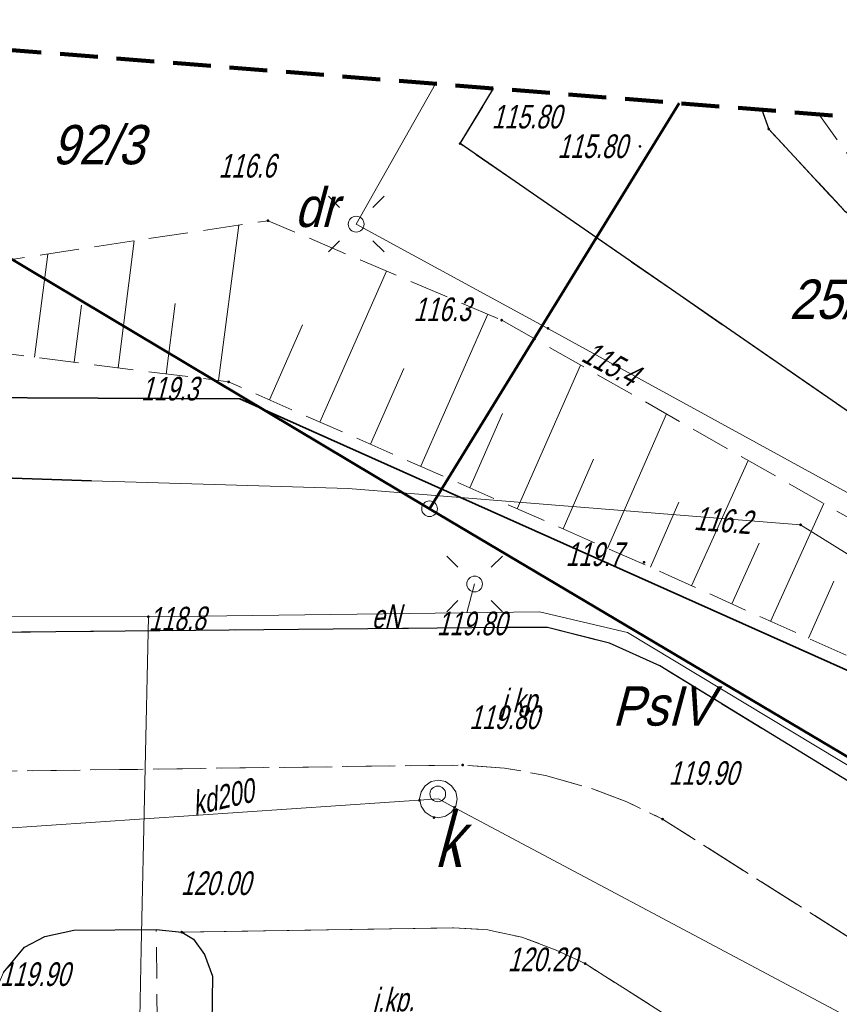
# Model space of a CAD drawing. Extents: x 7463256 to 7464485, y 5957341 to 5958260.
# Tile 112 of 256: x 7463674 to 7463700, y 5957566 to 5957597. Entities that reach past the tile are written whole.
import ezdxf

# ---------------------------------------------------------------- set-up
doc = ezdxf.new("R2010")
doc.units = 0
doc.header["$MEASUREMENT"] = 0
for name, pattern in [('1.5_0.5', [2, 1.5, -0.5]), ('218-500', [1, 0.5, -0.5]), ('4', [1.8, 1.2, -0.6]), ('l219_500', [0]), ('mz1.0_0.5', [1.5, 1, -0.5]), ('mz1.25_0.5', [1.75, 1.25, -0.5])]:
    doc.linetypes.add(name, pattern=pattern)
doc.layers.get('0').update_dxf_attribs({"color": 2, "linetype": 'CONTINUOUS', "lineweight": 5})
for name, color, linetype in [('000 Inne (niezydentyfikowane)', 7, 'CONTINUOUS'), ('202-Punkt graniczny stabilizowany trwale', 7, 'CONTINUOUS'), ('210-Oznaczenie użytku', 7, 'CONTINUOUS'), ('211-Nr działki', 7, 'CONTINUOUS'), ('217-Granica konturu klasyfikcyjnego', 7, 'CONTINUOUS'), ('218-Granica użytku', 7, 'CONTINUOUS'), ('219-Linia granicy', 7, 'CONTINUOUS'), ('chodnik (powierzchnia)', 7, 'CONTINUOUS'), ('jezdnia (powierzchnia)', 7, 'CONTINUOUS'), ('jezdnia (powierzchnia)-Atr17', 7, 'CONTINUOUS'), ('komora podziemna - przewód kanalizacyjny (powierzchnia)', 7, 'CONTINUOUS'), ('komora podziemna - przewód kanalizacyjny (powierzchnia)-Atr17', 7, 'CONTINUOUS'), ('krawężnik (linia)', 7, 'CONTINUOUS'), ('latarnia na słupie lub maszcie (punkt)', 7, 'CONTINUOUS'), ('Obszar opracowania', 7, 'CONTINUOUS'), ('ogrodzenie trwałe (linia)', 7, 'CONTINUOUS'), ('przewód elektroenergetyczny (linia)', 7, 'CONTINUOUS'), ('przewód elektroenergetyczny (linia)-Atr1', 7, 'CONTINUOUS'), ('przewód kanalizacyjny (linia)', 7, 'CONTINUOUS'), ('przewód kanalizacyjny (linia)-Atr1', 7, 'CONTINUOUS'), ('punkt o określonej wysokości (sieć elektroenergetyczna)', 7, 'CONTINUOUS'), ('punkt o określonej wysokości (sieć elektroenergetyczna)-Atr2', 7, 'CONTINUOUS'), ('punkt o określonej wysokości (sieć kanalizacyjna)', 7, 'CONTINUOUS'), ('punkt wysokościowy naturalny', 7, 'CONTINUOUS'), ('punkt wysokościowy naturalny-Atr2', 7, 'CONTINUOUS'), ('punkt wysokościowy sztuczny', 7, 'CONTINUOUS'), ('punkt wysokościowy sztuczny-Atr2', 7, 'CONTINUOUS'), ('rura ochronna - przewód elektroenergetyczny (linia)', 7, 'CONTINUOUS'), ('skarpa nieumocniona (powierzchnia)', 7, 'CONTINUOUS'), ('słup (punkt)', 7, 'CONTINUOUS'), ('właz okrągły - siec kanalizacyjna (punkt)', 7, 'CONTINUOUS')]:
    doc.layers.add(name, color=color, linetype=linetype)
doc.styles.get("Standard").update_dxf_attribs({"font": 'txt', "width": 0.75})
doc.linetypes.add('902-500', pattern='A,3.75,0,[1,ksztalty.shx,S=0.5,R=0,X=0,Y=0],3.75', length=7.5)

# ---------------------------------------------------------------- blocks, each defined once
blk = doc.blocks.new('PW01')
at = {"linetype": 'Continuous', "lineweight": 13}
h = blk.add_hatch(color=0, dxfattribs=at)
edge = h.paths.add_edge_path()
edge.add_arc((0, 0), 0.045, 0, 360)
blk = doc.blocks.new('PW02')
at = {"linetype": 'Continuous', "lineweight": 13}
h = blk.add_hatch(color=0, dxfattribs=at)
edge = h.paths.add_edge_path()
edge.add_arc((0, 0), 0.045, 0, 360)
blk = doc.blocks.new('SM04')
at = {"color": 0, "linetype": 'Continuous', "lineweight": 13}
blk.add_circle((0, 0), 0.25, dxfattribs=at)
blk = doc.blocks.new('SM011')
at = {"color": 0, "linetype": 'Continuous', "lineweight": 13}
for p, q in [((-0.53, 0.531), (-0.883, 0.884)), ((0.531, 0.531), (0.884, 0.884)), ((-0.53, -0.53), (-0.883, -0.883)), ((0.531, -0.53), (0.884, -0.883))]:
    blk.add_line(p, q, dxfattribs=at)
blk = doc.blocks.new('US22')
at = {"color": 0, "linetype": 'Continuous', "lineweight": 13}
blk.add_circle((0, 0), 0.25, dxfattribs=at)
blk = doc.blocks.new('202')
at = {"color": 0, "linetype": 'Continuous', "lineweight": 0}
blk.add_circle((0, 0), 0.25, dxfattribs=at)

msp = doc.modelspace()

# ---------------------------------------------------------------- linework, layer by layer
at = {"layer": '000 Inne (niezydentyfikowane)', "color": 7, "linetype": 'Continuous', "lineweight": 13}
for p, q in [((7463680.26, 5957585.93), (7463680.9, 5957590.87)), ((7463677.07, 5957586.34), (7463677.58, 5957590.37)), ((7463674.42, 5957586.68), (7463674.84, 5957589.95)), ((7463683.48, 5957584.61), (7463685.59, 5957589.41)), ((7463675.67, 5957586.52), (7463675.91, 5957588.33)), ((7463678.6, 5957586.14), (7463678.88, 5957588.38)), ((7463686.68, 5957583.21), (7463688.81, 5957588.04)), ((7463681.88, 5957585.32), (7463682.93, 5957587.7)), ((7463689.74, 5957581.86), (7463691.75, 5957586.42)), ((7463685.08, 5957583.91), (7463686.14, 5957586.32)), ((7463688.24, 5957582.52), (7463689.28, 5957584.88)), ((7463692.61, 5957580.6), (7463694.48, 5957584.87)), ((7463691.2, 5957581.22), (7463692.17, 5957583.43)), ((7463695.28, 5957579.41), (7463697.08, 5957583.39)), ((7463693.97, 5957580), (7463694.88, 5957582.07)), ((7463697.79, 5957578.28), (7463699.48, 5957582.03)), ((7463696.56, 5957578.84), (7463697.43, 5957580.77)), ((7463698.99, 5957577.75), (7463699.8, 5957579.56))]:
    msp.add_line(p, q, dxfattribs=at)
at = {"layer": '217-Granica konturu klasyfikcyjnego', "color": 3, "linetype": '1.5_0.5', "lineweight": 18, "flags": 128}
for points in [[(7463694.885, 5957594.743), (7463686.96, 5957581.86)], [(7463686.96, 5957581.86), (7463669.85, 5957592.08)]]:
    msp.add_lwpolyline(points, dxfattribs=at)
at = {"layer": '218-Granica użytku', "color": 3, "linetype": '218-500', "lineweight": 18, "flags": 128}
for points in [[(7463694.885, 5957594.743), (7463686.96, 5957581.86)], [(7463686.96, 5957581.86), (7463669.85, 5957592.08)]]:
    msp.add_lwpolyline(points, dxfattribs=at)
at = {"layer": '219-Linia granicy', "color": 3, "linetype": 'l219_500', "lineweight": 50, "flags": 128}
for points in [[(7463694.885, 5957594.743), (7463686.96, 5957581.86)], [(7463686.96, 5957581.86), (7463669.85, 5957592.08)], [(7463715.24, 5957565.07), (7463686.96, 5957581.86)]]:
    msp.add_lwpolyline(points, dxfattribs=at)
at = {"layer": 'chodnik (powierzchnia)', "color": 7, "linetype": 'mz1.0_0.5', "lineweight": 18, "flags": 128}
for points in [[(7463699.323, 5957594.39), (7463700.37, 5957592.93), (7463723.65, 5957576.64), (7463727.48, 5957575.52), (7463728.66, 5957575.7), (7463730.18, 5957576.2), (7463765.45, 5957634.01), (7463794.73, 5957681.9), (7463797.66, 5957686.28), (7463800.49, 5957690.15), (7463803.45, 5957693.95), (7463806.58, 5957697.64), (7463810.39, 5957701.96), (7463813.7, 5957705.46), (7463813.07, 5957701.71), (7463813.05, 5957701.59)], [(7463813.05, 5957701.59), (7463812, 5957700.58), (7463808.07, 5957696.14), (7463805.13, 5957692.62), (7463802.28, 5957688.92), (7463799.31, 5957684.89), (7463796.54, 5957680.74), (7463767.27, 5957632.9), (7463732.9, 5957576.65), (7463731.3, 5957575.32), (7463729.63, 5957574.54), (7463728.19, 5957574.24), (7463726.67, 5957574.24), (7463723.16, 5957575.35), (7463700.14, 5957591.32), (7463697.73, 5957593.92), (7463697.505, 5957594.535)]]:
    msp.add_lwpolyline(points, dxfattribs=at)
msp.add_lwpolyline([(7463712.68, 5957554.18), (7463715.22, 5957558.19), (7463715.74, 5957557.82), (7463710.4, 5957549.51), (7463701.16, 5957555.32), (7463700.91, 5957554.96), (7463699.63, 5957555.73), (7463699.92, 5957556.17), (7463689.38, 5957562.83), (7463688.78, 5957563.15), (7463688.25, 5957563.39), (7463687.75, 5957563.48), (7463683.19, 5957563.39), (7463680.31, 5957563.32), (7463681.31, 5957561.82), (7463679.58, 5957560.68), (7463679.38, 5957560.9), (7463677.24, 5957563.92), (7463673.7, 5957563.89), (7463673.33, 5957564.06), (7463673.05, 5957564.39), (7463672.89, 5957564.91), (7463672.87, 5957565.59), (7463678.31, 5957565.67), (7463678.28, 5957568.49), (7463679.09, 5957568.41), (7463679.46, 5957568.19), (7463679.81, 5957567.7), (7463680.07, 5957567.01), (7463680.03, 5957564.01), (7463687.85, 5957564.12), (7463688.41, 5957563.99), (7463689.08, 5957563.73), (7463690.21, 5957563.12), (7463710.21, 5957550.39)], close=True, dxfattribs=at)
at = {"layer": 'jezdnia (powierzchnia)', "color": 7, "linetype": '1.5_0.5', "lineweight": 18, "flags": 128}
for points in [[(7463732.9, 5957576.65), (7463724.25, 5957562.41), (7463724.13, 5957564.35), (7463723.93, 5957565.82), (7463723.53, 5957567.24), (7463723.01, 5957568.76), (7463722.93, 5957568.91), (7463721.72, 5957570.13), (7463714.47, 5957575.12), (7463687.93, 5957593.46), (7463688.993, 5957595.211)], [(7463697.505, 5957594.535), (7463697.73, 5957593.92), (7463700.14, 5957591.32), (7463723.16, 5957575.35), (7463726.67, 5957574.24), (7463728.19, 5957574.24), (7463729.63, 5957574.54), (7463731.3, 5957575.32), (7463732.9, 5957576.65)]]:
    msp.add_lwpolyline(points, dxfattribs=at)
for points in [[(7463659.01, 5957573.33), (7463659.8, 5957573.87), (7463659.68, 5957577.8), (7463689.4, 5957578.09), (7463690.7, 5957578.09), (7463692.67, 5957577.59), (7463694.27, 5957576.87), (7463708.91, 5957567.9), (7463707.03, 5957565.07), (7463706.85, 5957564.68), (7463706.95, 5957564.19), (7463707.29, 5957563.79), (7463694.36, 5957572), (7463693.22, 5957572.55), (7463692.17, 5957572.95), (7463690.64, 5957573.39), (7463689.34, 5957573.62), (7463688.01, 5957573.72)], [(7463679.09, 5957568.41), (7463678.28, 5957568.49), (7463675.66, 5957568.47), (7463674.74, 5957568.27), (7463674.1, 5957567.93), (7463673.43, 5957567.13), (7463673.09, 5957566.35), (7463672.87, 5957565.59), (7463672.89, 5957564.91), (7463673.05, 5957564.39), (7463673.33, 5957564.06), (7463673.7, 5957563.89), (7463677.24, 5957563.92), (7463677.23, 5957559.43), (7463677.35, 5957549.95), (7463664.8, 5957549.8), (7463663.35, 5957549.83), (7463663.22, 5957563.79), (7463666.59, 5957563.84), (7463667.04, 5957563.98), (7463667.42, 5957564.31), (7463667.71, 5957564.87), (7463667.85, 5957565.35), (7463667.77, 5957566), (7463667.52, 5957566.79), (7463667.18, 5957567.49), (7463666.61, 5957568.03), (7463665.91, 5957568.31), (7463662.93, 5957568.34), (7463662.47, 5957568.15), (7463662.07, 5957567.71), (7463661.89, 5957567.32), (7463661.93, 5957563.93), (7463655.01, 5957563.95), (7463655.13, 5957573.3), (7463659.01, 5957573.33), (7463688.01, 5957573.72), (7463689.34, 5957573.62), (7463690.64, 5957573.39), (7463692.17, 5957572.95), (7463693.22, 5957572.55), (7463694.36, 5957572), (7463707.29, 5957563.79), (7463707.74, 5957563.57), (7463708.28, 5957563.62), (7463709.07, 5957564), (7463709.81, 5957564.55), (7463710.56, 5957565.21), (7463710.96, 5957565.77), (7463713.51, 5957570.1), (7463714, 5957571.05), (7463714.34, 5957571.99), (7463714.61, 5957572.92), (7463714.68, 5957573.93), (7463714.47, 5957575.12), (7463721.72, 5957570.13), (7463722.93, 5957568.91), (7463721.14, 5957568.52), (7463719.9, 5957568.05), (7463718.85, 5957567.54), (7463718.03, 5957567.02), (7463717.39, 5957566.49), (7463714.22, 5957561.32), (7463713.81, 5957560.45), (7463713.69, 5957559.86), (7463713.95, 5957559.2), (7463714.43, 5957558.72), (7463715.22, 5957558.19), (7463712.68, 5957554.18), (7463691.9, 5957567.41), (7463690.98, 5957567.84), (7463689.89, 5957568.25), (7463688.81, 5957568.48), (7463687.72, 5957568.55)], [(7463712.68, 5957554.18), (7463710.21, 5957550.39), (7463690.21, 5957563.12), (7463689.08, 5957563.73), (7463688.41, 5957563.99), (7463687.85, 5957564.12), (7463680.03, 5957564.01), (7463680.07, 5957567.01), (7463679.81, 5957567.7), (7463679.46, 5957568.19), (7463679.09, 5957568.41), (7463687.72, 5957568.55), (7463688.81, 5957568.48), (7463689.89, 5957568.25), (7463690.98, 5957567.84), (7463691.9, 5957567.41)]]:
    msp.add_lwpolyline(points, close=True, dxfattribs=at)
at = {"layer": 'komora podziemna - przewód kanalizacyjny (powierzchnia)', "color": 34, "linetype": 'Continuous', "lineweight": 18, "flags": 128}
msp.add_lwpolyline([(7463687.24, 5957573.24), (7463687.47, 5957573.19), (7463687.66, 5957573.06), (7463687.79, 5957572.87), (7463687.84, 5957572.64), (7463687.79, 5957572.41), (7463687.66, 5957572.22), (7463687.47, 5957572.09), (7463687.24, 5957572.04), (7463687.01, 5957572.09), (7463686.82, 5957572.22), (7463686.69, 5957572.41), (7463686.65, 5957572.6), (7463686.64, 5957572.64), (7463686.69, 5957572.87), (7463686.82, 5957573.06), (7463687.01, 5957573.19)], close=True, dxfattribs=at)
at = {"layer": 'krawężnik (linia)', "color": 7, "linetype": 'Continuous', "lineweight": 25, "flags": 128}
for points in [[(7463714.47, 5957575.12), (7463687.93, 5957593.46), (7463688.993, 5957595.211)], [(7463697.505, 5957594.535), (7463697.73, 5957593.92), (7463700.14, 5957591.32), (7463723.16, 5957575.35), (7463726.67, 5957574.24), (7463728.19, 5957574.24), (7463729.63, 5957574.54), (7463731.3, 5957575.32), (7463732.9, 5957576.65)], [(7463714.47, 5957575.12), (7463714.68, 5957573.93), (7463714.61, 5957572.92), (7463714.34, 5957571.99), (7463714, 5957571.05), (7463713.51, 5957570.1), (7463710.96, 5957565.77), (7463710.56, 5957565.21), (7463709.81, 5957564.55), (7463709.07, 5957564), (7463708.28, 5957563.62), (7463707.74, 5957563.57), (7463707.29, 5957563.79), (7463706.95, 5957564.19), (7463706.85, 5957564.68), (7463707.03, 5957565.07), (7463708.91, 5957567.9), (7463694.27, 5957576.87), (7463692.67, 5957577.59), (7463690.7, 5957578.09), (7463689.4, 5957578.09), (7463659.68, 5957577.8)], [(7463673.43, 5957567.13), (7463674.1, 5957567.93), (7463674.74, 5957568.27), (7463675.66, 5957568.47), (7463678.28, 5957568.49), (7463679.09, 5957568.41), (7463679.46, 5957568.19), (7463679.81, 5957567.7), (7463680.07, 5957567.01), (7463680.03, 5957564.01)]]:
    msp.add_lwpolyline(points, dxfattribs=at)
at = {"layer": 'Obszar opracowania', "color": 132, "linetype": '4', "lineweight": 200, "flags": 128}
msp.add_lwpolyline([(7463648.63, 5957598.42), (7463381.17, 5957559), (7463352.31, 5957567.45), (7463255.88, 5957568.85), (7463280.41, 5957340.9), (7463468.95, 5957378.08), (7463536.66, 5957509.53), (7463626.95, 5957460.4), (7463653.5, 5957411.27), (7463734.5, 5957471.02), (7463879.22, 5957698.07), (7464314.97, 5957939.96), (7464470.72, 5957945.23), (7464483.34, 5958244.06), (7464262.86, 5958260.06), (7464240.11, 5958013.73), (7463789.91, 5957739.13), (7463712.41, 5957593.35)], close=True, dxfattribs=at)
at = {"layer": 'ogrodzenie trwałe (linia)', "color": 7, "linetype": '902-500', "lineweight": 35, "flags": 128}
msp.add_lwpolyline([(7463713.03, 5957569.72), (7463705.28, 5957574.47), (7463680.93, 5957585.35), (7463653.93, 5957585.48)], dxfattribs=at)
at = {"layer": 'przewód elektroenergetyczny (linia)', "color": 1, "linetype": 'Continuous', "lineweight": 18, "flags": 128}
for points in [[(7463652.431, 5957598.118), (7463652.61, 5957587.02), (7463657.55, 5957583.04), (7463673.4, 5957582.84), (7463676.22, 5957582.75), (7463684.37, 5957582.5), (7463698.74, 5957581.35), (7463709.2, 5957574.85), (7463722.35, 5957566.22), (7463740.18, 5957593.1), (7463752.29, 5957611.54)], [(7463712.99, 5957575.37), (7463701.98, 5957581.41), (7463690.72, 5957587.59), (7463684.63, 5957590.9), (7463687.153, 5957595.358)], [(7463688.39, 5957579.47), (7463688.14, 5957578.55)], [(7463665.64, 5957578.44), (7463678.03, 5957578.43), (7463690.45, 5957578.58), (7463693.24, 5957577.93), (7463708.99, 5957568.43)], [(7463668.39, 5957542.62), (7463669.41, 5957544.62), (7463670.09, 5957545.53), (7463677.39, 5957545.62), (7463678.05, 5957547.83), (7463677.82, 5957555.87), (7463677.73, 5957564.03), (7463677.8, 5957567.88), (7463678.03, 5957578.43)]]:
    msp.add_lwpolyline(points, dxfattribs=at)
at = {"layer": 'przewód kanalizacyjny (linia)', "color": 34, "linetype": 'Continuous', "lineweight": 18, "flags": 128}
msp.add_lwpolyline([(7463701.14, 5957540.87), (7463701.89, 5957542.63), (7463703.19, 5957545.11), (7463703.52, 5957545.73), (7463711.02, 5957559.98), (7463728.4, 5957556.25), (7463711.02, 5957559.98), (7463687.76, 5957572.36), (7463687.24, 5957572.64), (7463673.23, 5957571.69), (7463672.64, 5957571.65), (7463666.78, 5957542.12), (7463728.08, 5957556.32)], dxfattribs=at)
at = {"layer": 'rura ochronna - przewód elektroenergetyczny (linia)', "color": 1, "linetype": 'Continuous', "lineweight": 35, "flags": 128}
msp.add_lwpolyline([(7463676.22, 5957582.75), (7463673.4, 5957582.84)], dxfattribs=at)
at = {"layer": 'skarpa nieumocniona (powierzchnia)', "color": 7, "linetype": 'mz1.25_0.5', "lineweight": 18, "flags": 128}
msp.add_lwpolyline([(7463689.25, 5957587.85), (7463700.54, 5957581.42), (7463707.98, 5957577.08), (7463712.42, 5957575.72), (7463709.18, 5957573.15), (7463694.54, 5957579.75), (7463680.58, 5957585.89), (7463668.53, 5957587.43), (7463672.22, 5957589.56), (7463681.83, 5957591.01)], close=True, dxfattribs=at)

# ---------------------------------------------------------------- block references
at = {"layer": '202-Punkt graniczny stabilizowany trwale', "color": 3, "linetype": 'Continuous', "lineweight": 18}
msp.add_blockref('202', (7463686.96, 5957581.86), dxfattribs=at)
at = {"layer": 'latarnia na słupie lub maszcie (punkt)', "color": 7, "linetype": 'Continuous', "lineweight": 18}
for p in [(7463684.63, 5957590.9), (7463688.39, 5957579.47)]:
    msp.add_blockref('SM011', p, dxfattribs=at)
at = {"layer": 'punkt o określonej wysokości (sieć elektroenergetyczna)', "color": 1, "linetype": 'Continuous', "lineweight": 13}
for p in [(7463690.72, 5957587.59), (7463698.74, 5957581.35), (7463678.03, 5957578.43)]:
    msp.add_blockref('PW01', p, dxfattribs=at)
at = {"layer": 'punkt o określonej wysokości (sieć kanalizacyjna)', "color": 34, "linetype": 'Continuous', "lineweight": 13}
for p in [(7463686.64, 5957572.6), (7463687.75, 5957572.37), (7463687.1, 5957572.05)]:
    msp.add_blockref('PW01', p, dxfattribs=at)
at = {"layer": 'punkt wysokościowy naturalny', "color": 7, "linetype": 'Continuous', "lineweight": 13}
for p in [(7463697.73, 5957593.92), (7463681.83, 5957591.01), (7463689.25, 5957587.85), (7463680.58, 5957585.89), (7463693.77, 5957580.16)]:
    msp.add_blockref('PW01', p, dxfattribs=at)
at = {"layer": 'punkt wysokościowy sztuczny', "color": 7, "linetype": 'Continuous', "lineweight": 13}
for p in [(7463687.93, 5957593.46), (7463693.64, 5957593.37), (7463689.4, 5957578.09), (7463688.01, 5957573.72), (7463694.36, 5957572), (7463679.09, 5957568.41), (7463691.9, 5957567.41)]:
    msp.add_blockref('PW02', p, dxfattribs=at)
at = {"layer": 'słup (punkt)', "color": 7, "linetype": 'Continuous', "lineweight": 18}
for p in [(7463684.63, 5957590.9), (7463688.39, 5957579.47)]:
    msp.add_blockref('SM04', p, dxfattribs=at)
at = {"layer": 'właz okrągły - siec kanalizacyjna (punkt)', "color": 7, "linetype": 'Continuous', "lineweight": 18}
msp.add_blockref('US22', (7463687.22, 5957572.8), dxfattribs=at)

# ---------------------------------------------------------------- texts
at = {"layer": '210-Oznaczenie użytku', "color": 3, "linetype": 'Continuous', "lineweight": 18, "oblique": 15, "width": 0.9}
for s, p in [('dr', (7463682.67, 5957590.81)), ('PsIV', (7463692.76, 5957574.97))]:
    msp.add_text(s, height=1.25, dxfattribs=at).set_placement(p)
at = {"layer": '211-Nr działki', "color": 3, "linetype": 'Continuous', "lineweight": 18, "oblique": 15, "width": 0.9}
for s, p in [('92/3', (7463674.97, 5957592.8)), ('25/11', (7463698.38, 5957587.89))]:
    msp.add_text(s, height=1.25, dxfattribs=at).set_placement(p)
at = {"layer": 'jezdnia (powierzchnia)-Atr17', "color": 7, "oblique": 15, "width": 0.72}
msp.add_text('j.kp.', height=0.75, dxfattribs=at).set_placement((7463689.23, 5957575.39))
msp.add_text('j.kp.', height=0.75, rotation=0.92, dxfattribs=at).set_placement((7463685.15, 5957565.88))
at = {"layer": 'komora podziemna - przewód kanalizacyjny (powierzchnia)-Atr17', "color": 34, "oblique": 15, "width": 0.722}
msp.add_text('k', height=1.75, dxfattribs=at).set_placement((7463687.12, 5957570.48))
at = {"layer": 'przewód elektroenergetyczny (linia)-Atr1', "color": 1, "oblique": 15, "width": 0.72}
msp.add_text('eN', height=0.75, rotation=0.69, dxfattribs=at).set_placement((7463685.12, 5957578.06))
at = {"layer": 'przewód kanalizacyjny (linia)-Atr1', "color": 34, "oblique": 15, "width": 0.72}
msp.add_text('kd200', height=0.75, rotation=13.042, dxfattribs=at).set_placement((7463679.51, 5957572.12))
at = {"layer": 'punkt o określonej wysokości (sieć elektroenergetyczna)-Atr2', "color": 1, "oblique": 15, "width": 0.72}
for s, rotation, p in [('115.4', 331.58, (7463691.74, 5957586.57)), ('116.2', 355.53, (7463695.34, 5957581.19)), ('118.8', 0.69, (7463678.04, 5957577.98))]:
    msp.add_text(s, height=0.75, rotation=rotation, dxfattribs=at).set_placement(p)
at = {"layer": 'punkt wysokościowy naturalny-Atr2', "color": 7, "oblique": 15, "width": 0.72}
for s, p in [('116.6', (7463680.26, 5957592.38)), ('116.3', (7463686.45, 5957587.82)), ('119.3', (7463677.8, 5957585.3)), ('119.7', (7463691.28, 5957580.04))]:
    msp.add_text(s, height=0.75, dxfattribs=at).set_placement(p)
at = {"layer": 'punkt wysokościowy sztuczny-Atr2', "color": 7, "oblique": 15, "width": 0.72}
for s, p in [('115.80', (7463688.93, 5957593.94)), ('115.80', (7463691.02, 5957593)), ('119.80', (7463687.19, 5957577.84)), ('119.80', (7463688.22, 5957574.86)), ('119.90', (7463694.55, 5957573.09)), ('120.00', (7463679.06, 5957569.59)), ('120.20', (7463689.44, 5957567.17)), ('119.90', (7463673.32, 5957566.7))]:
    msp.add_text(s, height=0.75, dxfattribs=at).set_placement(p)

doc.saveas('drawing.dxf')
